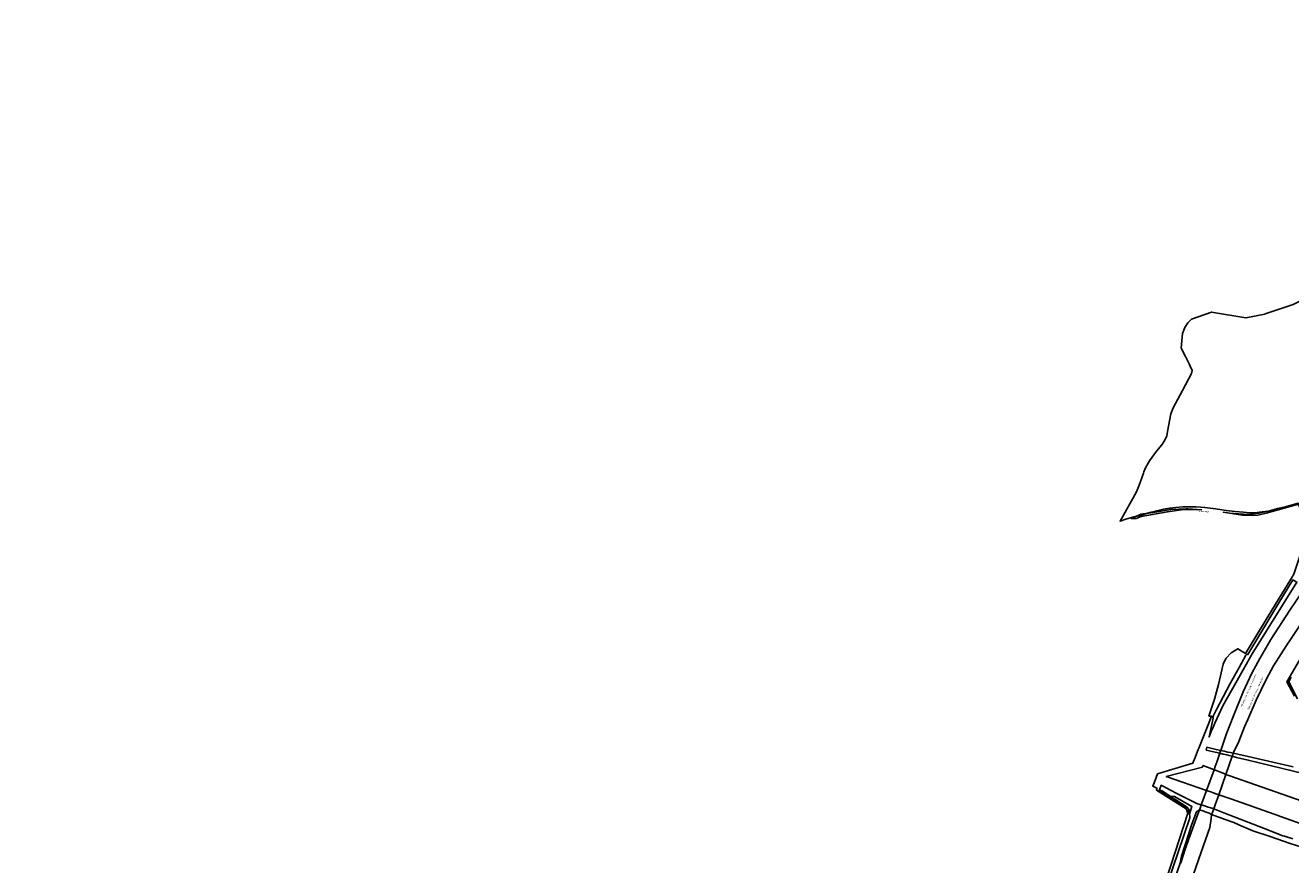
# Model space of a CAD drawing. Header units: metres. Extents: x 89872 to 99175, y 455036 to 468911.
# Tile 103 of 196: x 89872 to 92018, y 467486 to 468911. Entities that reach past the tile are written whole.
import ezdxf

# ---------------------------------------------------------------- set-up
doc = ezdxf.new("R2010")
doc.units = ezdxf.units.M
for name, color, linetype in [('Gemeentegrenzen', 7, 'KG-GEMEENTE'), ('STRNM', 7, 'Continuous'), ('Wegdeel doorgaand', 1, 'Continuous')]:
    doc.layers.add(name, color=color, linetype=linetype)
doc.layers.add('Waterdeel', color=7, linetype='Continuous', true_color=0x00aaff)
doc.layers.add('Wegdeel', color=7, linetype='Continuous', true_color=0x9a9a9a)
doc.linetypes.add('KG-GEMEENTE', pattern='A,1,-2.25,[5,NLCS.SHX,S=1,R=0,X=0,Y=0],-2.25', length=5.5)

msp = doc.modelspace()

# ---------------------------------------------------------------- linework, layer by layer
at = {"layer": 'Gemeentegrenzen', "flags": 128}
msp.add_lwpolyline([(90762.7, 464180.9), (90755.9, 464195.3), (90741.6, 464225.2), (90721, 464269.2), (90711, 464289.5), (90684.4, 464339.4), (90666.1, 464382.4), (90649.8, 464420.7), (90635.2, 464457.9), (90620.5, 464495.4), (90617.4, 464505), (90608, 464538.7), (90596.6, 464572.3), (90590.2, 464593.9), (90582.8, 464625.1), (90577.5, 464644.9), (90574.1, 464660.7), (90572.4, 464670.6), (90570.8, 464689.6), (90570.6, 464708.3), (90570.3, 464725.4), (90569.1, 464744.6), (90567.3, 464767.3), (90566.9, 464789.3), (90566.4, 464806.2), (90566.9, 464822.5), (90571.7, 464854.8), (90571.8, 464856.8), (90576.9, 464940.8), (90576, 464994.6), (90576, 465007.1), (90582.2, 465039.5), (90584.5, 465051.2), (90590.8, 465068.2), (90598.6, 465085.5), (90628.2, 465144.6), (90671.6, 465227.6), (90681.3, 465246), (90683.4, 465249.1), (90703.8, 465279.1), (90736.2, 465326.3), (90741, 465333.8), (90746.2, 465342.1), (90754.8, 465357.3), (90766.2, 465377.4), (90771.9, 465388.7), (90779, 465404.6), (90787.9, 465425.9), (90792.1, 465436.8), (90794.9, 465446.1), (90797, 465454.3), (90799, 465463.7), (90800.8, 465475), (90802.3, 465489.4), (90805.4, 465519), (90807.9, 465558.1), (90813.5, 465615.9), (90814.3, 465632.4), (90814.3, 465653.3), (90813.5, 465667.7), (90811.5, 465686.3), (90808.6, 465705.7), (90804.6, 465725.1), (90795.9, 465764.2), (90785.1, 465805.7), (90777.9, 465830.2), (90769.7, 465854.3), (90765.7, 465864.3), (90758.6, 465878.5), (90749.3, 465894.7), (90742.5, 465905.7), (90732.8, 465921.5), (90719.3, 465939.1), (90708.5, 465951.7), (90707.6, 465952.7), (90706.4, 465954.1), (90669.7, 465998.6), (90660.9, 466008), (90639.7, 466025.1), (90621.8, 466039.5), (90613.3, 466046.4), (90592.8, 466058.7), (90573.7, 466068.2), (90549.6, 466078.7), (90528.3, 466086.8), (90508.6, 466092.9), (90486.1, 466099.1), (90419.1, 466113.1), (90381.6, 466120.5), (90246.8, 466147.9), (90131.1, 466177), (90053.2, 466198), (90008.9, 466212.2), (89991.7, 466217.1), (89972.8, 466223), (89946, 466232.1), (89938.9, 466234.6), (89924.5, 466241), (89909.1, 466251), (89890.4, 466265.6), (89871.9, 466285), (89887.8, 466296.8), (89924.3, 466323.9), (89930.1, 466326.9), (89934.3, 466328), (89937.6, 466327.9), (89945, 466324.2), (89948.2, 466323), (89977.7, 466343.3), (89993.3, 466352.6), (90052.2, 466375.1), (90055, 466376.1), (90065, 466379.4), (90073.3, 466375.8), (90084.3, 466372.1), (90093.7, 466368.3), (90096, 466367.3), (90103.2, 466364.5), (90113.1, 466360.5), (90121.7, 466356.8), (90137.6, 466348.8), (90140.9, 466347.1), (90157, 466338.9), (90170, 466331.5), (90171.2, 466330.9), (90174.5, 466329), (90176.1, 466328), (90177.1, 466327.4), (90194.3, 466316.9), (90196, 466315.9), (90207.5, 466309.5), (90222.2, 466304.1), (90231.8, 466306.5), (90258, 466312.8), (90267.5, 466315.2), (90306.2, 466324.6), (90356.2, 466336.6), (90358.9, 466337.2), (90413.7, 466350), (90417.1, 466350.8), (90456.6, 466360.8), (90479, 466367.1), (90484.6, 466368.7), (90485.7, 466369.1), (90486.1, 466369.2), (90486.9, 466369.5), (90510.5, 466376.9), (90562.5, 466393.6), (90597, 466404.5), (90654.6, 466423), (90747.4, 466453.5), (90753.8, 466455.7), (90786.5, 466466.4), (90790.6, 466467.8), (90790.9, 466467.9), (90805.1, 466470.3), (90816.5, 466472.3), (90819.4, 466472.7), (90861, 466478.6), (90883.5, 466481.1), (90913.6, 466484.4), (90952.5, 466488.7), (91015.6, 466494.2), (91016.4, 466494.2), (91037, 466496), (91037.1, 466511.4), (91037.2, 466513.4), (91037.8, 466515.5), (91038.8, 466517.2), (91039.5, 466517.6), (91040.6, 466518), (91042.1, 466518.5), (91056, 466517.9), (91068.4, 466517.4), (91074.4, 466517.4), (91083.3, 466519.1), (91220.1, 466569.6), (91230.7, 466576.5), (91243.8, 466575.6), (91243.8, 466579.1), (91303.2, 466576.3), (91441.4, 466572.1), (91466.6, 466573.1), (91464, 466554.9), (91494.9, 466553.2), (91521.1, 466628.9), (91536.6, 466673.4), (91571.3, 466773.6), (91615.2, 466900.3), (91660.3, 467030.4), (91663.5, 467039.5), (91684.4, 467099.9), (91714.4, 467186.3), (91715.4, 467189.4), (91767, 467337.8), (91775, 467362.8), (91781.9, 467384.4), (91805.7, 467457.4), (91822.1, 467507.8), (91843.6, 467574), (91840.8, 467581.2), (91790.8, 467613), (91791.2, 467615.5), (91791.3, 467616.4), (91784.4, 467619.4), (91787.6, 467627.8), (91792.5, 467640.3), (91852.4, 467658.8), (91852.9, 467660.1), (91854.5, 467664.3), (91855, 467665.5), (91861.5, 467681.8), (91862.4, 467683.9), (91878.3, 467723.7), (91884.2, 467738.3), (91879.7, 467738.6), (91885, 467755.4), (91888.2, 467765.6), (91888.8, 467767.4), (91895.8, 467791.9), (91903.7, 467826.6), (91903.9, 467827.1), (91909.1, 467836.7), (91917.1, 467845.7), (91928.7, 467852.6), (91941.8, 467844.7), (91980, 467908), (91998.9, 467938.8), (92021.1, 467975.5), (92022.3, 467977.4), (92023.5, 467979.5), (92037.5, 468021.9), (92043.3, 468039.5), (92043.6, 468040.6), (92040.7, 468073.7), (92035.4, 468087.9), (92034.4, 468090.6), (92031.1, 468099.5), (91997.8, 468090.3), (91979.5, 468086.4), (91965.4, 468084.2), (91956.6, 468083.1), (91949.2, 468083.3), (91938.2, 468084.3), (91924.2, 468085.6), (91909.1, 468087.5), (91890.6, 468090.1), (91872.6, 468092.2), (91857.9, 468093.5), (91848.6, 468093.5), (91835.6, 468093.3), (91823.5, 468092.4), (91812.7, 468091.1), (91802.5, 468089.5), (91791.1, 468086.9), (91788.7, 468086.3), (91779.5, 468084), (91760.6, 468078.5), (91752.2, 468076.3), (91738.6, 468072.6), (91728.8, 468069.1), (91756.5, 468118.9), (91760.4, 468127.2), (91763, 468134.6), (91768.6, 468150.9), (91769.4, 468153.1), (91771.9, 468159.4), (91778.5, 468171.5), (91790.7, 468187.8), (91799.5, 468198.5), (91805, 468206.8), (91808.1, 468213.9), (91809.5, 468221.2), (91815.1, 468251.2), (91819.2, 468261.4), (91834.9, 468291.1), (91850, 468319.8), (91851.1, 468324.9), (91848, 468332.4), (91846.1, 468336), (91839.8, 468348.6), (91832.7, 468362.6), (91834.8, 468387.4), (91838.8, 468398), (91843.6, 468405.6), (91850.1, 468412), (91884, 468424), (91942.4, 468414), (91974.5, 468420.4), (91975.2, 468420.7), (92022.3, 468436.6), (92044.5, 468448.2), (92053.6, 468457.6), (92067.4, 468486.9), (92106.9, 468535.9), (92111.2, 468543.4), (92114.3, 468570.4), (92118.7, 468584.4), (92123.1, 468593.7), (92126.7, 468597.4), (92138.9, 468601), (92192.7, 468603.6), (92233.3, 468611.8), (92244.8, 468614.5), (92283.9, 468625.5), (92315.8, 468635.9), (92317.9, 468634.3), (92322.3, 468629.4), (92326.1, 468620.6), (92328.8, 468610.7), (92329.8, 468599.7), (92330, 468589.8), (92330.7, 468581.8), (92335.2, 468572.6), (92340.3, 468566.1), (92346.8, 468560.7), (92353.8, 468556.4), (92363.4, 468554.6), (92377.4, 468554.2), (92392.6, 468557.4), (92401.3, 468560.3), (92408.4, 468564.3), (92418.1, 468572.9), (92422.2, 468578), (92425, 468583.4), (92427.2, 468592.7), (92431.9, 468610.8), (92433.6, 468615.2), (92464.9, 468655.8), (92493, 468677), (92552.8, 468696.5), (92588.8, 468708.5), (92727.8, 468737.4), (92746.6, 468751.7), (92757.4, 468765.6), (92798.4, 468803.8), (92819.4, 468831.2), (92833.5, 468850), (92846.8, 468882.1), (92849, 468886), (92851.9, 468889.4), (92869.1, 468904.6), (92876.5, 468909.7), (92878.5, 468910.5), (92881.1, 468910.3), (92883.4, 468909.2), (92886.3, 468907), (92895, 468895.8), (92895.9, 468892.4), (92900.1, 468876.5), (92906.3, 468857.3), (92910.3, 468846.1), (92914.2, 468837.1), (92917, 468832.3), (92920.3, 468826.2), (92926.5, 468817.9), (92933, 468806.1), (92939.4, 468793), (92944.4, 468782.7), (92948.2, 468771.1), (92953.5, 468755.5), (92954.3, 468752.6), (92958.2, 468739.3), (92964.1, 468717.3), (92965.3, 468704.7), (92965.1, 468689.6), (92965.3, 468664.1), (92964.6, 468660.5), (92963.4, 468657.1), (92948.9, 468642.4), (92960.9, 468628), (92969.5, 468617.7), (92980.8, 468604.1), (92985, 468599.8), (92988.5, 468597.3), (92991.5, 468595.4), (92993.9, 468594.1), (92996.2, 468593.3), (93000.2, 468592.1), (93001, 468591.9), (93091.6, 468646), (93130.9, 468668.2), (93149, 468678.1), (93167, 468687.1), (93166.6, 468687.9), (93174.7, 468692.4), (93182, 468695.8), (93189.2, 468698.6), (93196.2, 468700.7), (93205.9, 468702.3), (93214.7, 468703.2), (93221.8, 468703.5), (93230.2, 468703.2), (93240.4, 468700.6), (93249, 468700.4), (93255.1, 468700.6), (93263.4, 468702), (93281.6, 468706.5), (93301.7, 468718.8), (93306.9, 468721.9), (93320.3, 468730), (93334.9, 468742.3), (93348.6, 468753.8), (93359.2, 468762.7), (93413, 468807.9), (93444.7, 468834.5), (93445.5, 468835.2), (93479.7, 468779.5), (93491.2, 468760.7), (93524.9, 468705.6), (93527.2, 468701.9), (93526, 468700.9), (93532.9, 468693.6), (93591.6, 468747), (93658.7, 468809.4), (93710, 468747.9), (93732.2, 468758.7), (93735.8, 468760.5), (93751.9, 468768.3), (93767.4, 468775.8), (93773.2, 468746.6), (93777.5, 468724.9), (93778.4, 468720.4), (93791.4, 468654.7), (93812.5, 468549.1), (93818.3, 468509.3), (93831.8, 468306.4), (93833.1, 468272.8), (93833.3, 468266.7), (93841, 468095.6), (93841.6, 468090), (93843.6, 468070.2), (93846, 468048), (93846, 468048), (93846.9, 468039.5), (93847.8, 468030.6), (93864, 467940.4), (93873.3, 467895.7), (93869.3, 467895), (93888, 467819.3), (93891.6, 467804), (93884.7, 467792), (93878.8, 467785.2), (93874.3, 467779.4), (93873.6, 467778.8), (93854.1, 467763.3), (93845.3, 467756.6), (93840.9, 467750.5), (93836.8, 467741.2), (93827.4, 467723.3), (93824.7, 467717.2), (93823.1, 467716.7), (93821.4, 467716.3), (93803.1, 467730.2), (93683.6, 467603), (93680.6, 467597.8), (93669.5, 467578.6), (93665.4, 467571.8), (93663, 467568.2), (93657.5, 467560.8), (93653.4, 467555.2), (93648.9, 467548.5), (93646, 467544), (93642.4, 467538.6), (93641.7, 467537.5), (93637.4, 467531.6), (93634, 467526.9), (93631.8, 467523.9), (93631.1, 467523), (93626.6, 467516.4), (93620.2, 467508.3), (93615.7, 467502.7), (93612.2, 467498), (93608, 467492.1), (93603.8, 467485.8), (93599.6, 467479.3), (93595.4, 467472.5), (93591.9, 467466.9), (93589.7, 467463.2), (93586.2, 467457.3), (93583.8, 467453.1), (93579.6, 467445.9), (93575.6, 467438.9), (93574, 467436.3), (93571.9, 467432.8), (93566.2, 467422.9), (93563, 467417.8), (93562.5, 467417), (93558.1, 467410.4), (93550.3, 467399.8), (93547.9, 467396.8), (93544.5, 467392.5), (93540.6, 467386.9), (93537.2, 467382.4), (93533, 467376.2), (93532.5, 467375.5), (93529.3, 467371), (93525.2, 467365.4), (93521.5, 467361), (93520.3, 467359.6), (93515.8, 467353.3), (93513.3, 467349.6), (93512.1, 467347.9), (93508.7, 467342.8), (93506.1, 467338), (93503.8, 467332.9), (93503.1, 467331.3), (93501.4, 467327.8), (93500.9, 467326.6), (93499.5, 467322.5), (93498.4, 467318.6), (93497.4, 467314.1), (93497.1, 467311.8), (93496.9, 467309.8), (93495.9, 467305.2), (93495.3, 467300.3), (93495.3, 467293), (93495.3, 467290.9), (93495.4, 467288.5), (93495.5, 467283.6), (93495.5, 467282.1), (93495.7, 467277.1), (93496.2, 467272.2), (93497.2, 467265.2), (93497.5, 467263.8), (93498.6, 467257.3), (93500, 467251.5), (93500.9, 467247.8), (93503, 467239.5), (93503.1, 467239), (93506.4, 467229.7), (93507.2, 467228.1), (93508.3, 467225.7), (93510.2, 467221.5), (93512.1, 467217.4), (93512.4, 467216.9), (93515.2, 467210.3), (93517.6, 467204.9), (93520.7, 467198), (93522.9, 467192.8), (93522.9, 467192.8), (93524.7, 467188.6), (93527.2, 467181), (93529.7, 467173.3), (93532.3, 467164.5), (93534, 467159), (93534.9, 467155.9), (93537.2, 467148.6), (93540.3, 467141.4), (93543.4, 467134.8), (93545.7, 467130), (93549.4, 467123.1), (93551.7, 467118.8), (93558.5, 467108.1), (93564.8, 467098.8), (93576.1, 467083.6), (93582.4, 467074.8), (93587.6, 467067.5), (93597.5, 467053.2), (93601.8, 467047.1), (93604.3, 467043.5), (93607.1, 467039.5), (93617.5, 467024.7), (93622.2, 467017.3), (93626.2, 467010.2), (93630.1, 467003.9), (93632.9, 466998.8), (93634.2, 466995.7), (93635.1, 466993.5), (93636.9, 466988.2), (93640.8, 466983.5), (93654.2, 466966.8), (93662.5, 466956.4), (93668.6, 466948.2), (93678.2, 466934), (93685.7, 466921.6), (93702.1, 466892.4), (93706.9, 466882.2), (93708.3, 466879), (93712.9, 466866.4), (93719, 466847.6), (93719.7, 466843.5), (93723.2, 466822.4), (93726.2, 466802.3), (93727.7, 466786.9), (93729.6, 466766.8), (93730, 466763), (93731.9, 466743.8), (93732.1, 466742.2), (93732.5, 466739.1), (93731.4, 466720.8), (93731.3, 466717.7), (93731, 466714.2), (93729.1, 466699.4), (93727.1, 466683.8), (93726.5, 466679.9), (93725.2, 466670.3), (93725.1, 466669.6), (93721.8, 466654.6), (93714.3, 466626.1), (93713.6, 466623.7), (93708.3, 466606.9), (93707.7, 466605.3), (93702.6, 466591.4), (93699.1, 466581.9), (93697, 466575.7), (93693.6, 466565.1), (93693.2, 466564), (93688.6, 466550.9), (93684.3, 466538.7), (93671.2, 466501.4), (93669.4, 466496.3), (93662.5, 466476.7), (93655.2, 466455.9), (93655, 466455.5), (93644.7, 466426), (93644.2, 466424.7), (93630, 466390), (93605.7, 466331), (93616.4, 466319.4), (93626.9, 466309.6), (93665.8, 466273.7), (93679.9, 466260.3), (93682.4, 466258.7), (93684.3, 466257.8), (93694.1, 466255.1), (93713.8, 466250.4), (93732.7, 466246.8), (93735, 466246.3), (93747.3, 466251.8), (93765.6, 466259.2), (93782.6, 466266.9), (93807, 466278.3), (93818.9, 466284.1), (93823, 466288.1), (93826.6, 466294.7), (93836, 466310.7), (93856.7, 466315.4), (93871.9, 466319.3), (93876.8, 466320.5), (93898, 466320.3), (93924.5, 466320.4), (93933.9, 466323.7), (93934.2, 466323.8), (93921.1, 466365.8), (93967.2, 466415.6), (93968.1, 466416.3), (93974.4, 466421.3), (94000.7, 466575.5), (94019.2, 466575.8), (94022.1, 466575.9), (94046.4, 466576.3), (94067.9, 466576.7), (94081.5, 466577), (94090.7, 466577.1), (94100, 466577.3), (94106, 466577.4), (94115.2, 466577.6), (94146.9, 466578.2), (94158.5, 466578.4)], dxfattribs=at)
at = {"layer": 'Waterdeel', "lineweight": -3}
msp.add_lwpolyline([(92042.2, 467553.4), (91994.6, 467570.4), (91993.7, 467570.7), (91990.1, 467571.9), (91917, 467597.8), (91896.4, 467605.1), (91891.5, 467606.8), (91887.1, 467608.4), (91881, 467610.5), (91875.5, 467612.4), (91807.3, 467636.1), (91868.7, 467651.9), (91869.3, 467654.4), (91881.4, 467650.3), (91888.3, 467647.5), (91893.4, 467645.5), (91899.4, 467643.1), (91903.6, 467641.4), (91908.5, 467639.4), (91913.6, 467637.4), (92071.7, 467582)], dxfattribs=at)
for points in [[(91795.8, 467613.5), (91800.6, 467611), (91813.6, 467602.7), (91842.5, 467583.8), (91843.9, 467582.3), (91795.2, 467611.9)], [(91846.4, 467572.1), (91845.1, 467578.2), (91844.7, 467581.4), (91845.2, 467580.8), (91847.6, 467575.8)]]:
    msp.add_lwpolyline(points, close=True, dxfattribs=at)
at = {"layer": 'Wegdeel'}
msp.add_lwpolyline([(91943.8, 467843.8), (91945.7, 467842.8), (91998.1, 467930.9), (92021.8, 467969.4), (92023.8, 467968.4), (92028.9, 467965.7), (91953, 467843.9), (91932.6, 467807.8), (91903.4, 467756), (91889.7, 467726.2), (91887.3, 467721), (91883.3, 467712.4), (91879.9, 467703), (91886.9, 467735.2), (91886.2, 467736.1), (91887.5, 467739.2), (91891.7, 467748.4), (91915.5, 467793.9), (91930.8, 467821), (91942.4, 467841.6), (91943.7, 467843.6)], close=True, dxfattribs=at)
for points in [[(92024.5, 467772.2), (92011.5, 467796.5), (92056.8, 467873.9)], [(92019.3, 467804.4), (92015.1, 467797.3), (92014.9, 467796.3), (92030, 467767.9)], [(92041.9, 467640.7), (91946.4, 467663.7), (91926.6, 467668.4), (91919.2, 467670.2), (91914.1, 467671.4), (91909.8, 467672.5), (91903.5, 467674), (91897.9, 467675.3), (91890.3, 467677.1), (91875, 467680.8), (91876.1, 467685.6), (91892.1, 467681.9), (91899.6, 467680.2), (91905.3, 467678.9), (91911.6, 467677.5), (91915.9, 467676.5), (91920.9, 467675.4), (91928.4, 467673.7), (91945.9, 467669.7), (92022.3, 467652.3)]]:
    msp.add_lwpolyline(points, dxfattribs=at)
at = {"layer": 'Wegdeel doorgaand'}
msp.add_lwpolyline([(91867.6, 468088.2), (91836.7, 468089.2), (91809.2, 468085.2), (91764.5, 468076.9), (91756, 468073.9), (91747.7, 468073.7), (91747.2, 468074), (91749.7, 468075), (91764.8, 468080.9), (91784.8, 468083.9), (91814.8, 468089.2), (91841.7, 468090.3), (91843.8, 468090.2), (91851.7, 468089.5)], close=True, dxfattribs=at)
for points in [[(92037.7, 468099.6), (91976.6, 468083), (91962.6, 468079.5), (91953.3, 468078.8), (91936.7, 468079.6), (91903.8, 468084.2), (91914.4, 468082.9), (91946.2, 468080.3), (91964, 468082.5), (91984.4, 468087.1), (91996.1, 468090.5), (92023.2, 468096.6)], [(91786, 467360.5), (91831, 467488.7), (91832.2, 467489.4), (91839.4, 467512.8), (91847.4, 467534.8), (91861, 467572.2), (91863.7, 467579.6), (91864.7, 467582.3), (91866.6, 467587.7), (91869.3, 467595.1), (91875.5, 467612.4), (91888.3, 467647.5), (91890.2, 467653), (91893.5, 467662.1), (91897.9, 467675.3), (91898.9, 467678.1), (91899.6, 467680.2), (91908.1, 467705.3), (91908.7, 467707.1), (91921.2, 467738.9), (91937.9, 467779.5), (91952.2, 467811.3), (91966.2, 467836.4), (91969.7, 467842.7), (91984.8, 467868.5), (92017, 467918.1), (92038.2, 467949.6)], [(92056.7, 467926.4), (92011.4, 467858.1), (91989.3, 467823.7), (91976.4, 467800.8), (91959.5, 467765.5), (91945.3, 467732.7), (91939.9, 467720.2), (91930.3, 467695.5), (91920.9, 467675.4), (91920.3, 467673.3), (91919.2, 467670.2), (91908.5, 467639.4), (91896.4, 467605.1), (91890.3, 467588), (91887.8, 467581.1), (91885.5, 467575), (91884.2, 467571.7), (91883.2, 467564.7), (91881, 467549.2), (91866.5, 467507.6), (91812.9, 467353.1)], [(91788.8, 467394.3), (91847.4, 467565.7), (91847.1, 467568.8), (91846.4, 467572.1), (91847.6, 467575.8), (91850.6, 467585.1), (91821.3, 467601.8), (91813.6, 467602.7), (91800.6, 467611), (91795.8, 467613.5), (91798.6, 467621), (91807.2, 467616.6), (91823.9, 467607.5), (91853.3, 467593), (91860.2, 467589.7), (91866.6, 467587.7), (91872.2, 467586), (91878.4, 467584), (91883, 467582.6), (91887.8, 467581.1), (91907.8, 467573.3), (91979.3, 467545.3), (91983.2, 467543.8), (92004.9, 467535.5), (92007.9, 467534.5), (92021.9, 467530)], [(92043, 467514.5), (92017.4, 467522.3), (91983.7, 467533.9), (91953.9, 467544), (91930.3, 467554.2), (91922, 467557.8), (91907.2, 467562.8), (91884.2, 467571.7), (91879.8, 467573.5), (91875, 467575.4), (91869.2, 467577.5), (91863.7, 467579.6), (91858.3, 467576), (91850.8, 467555.2), (91833.1, 467500.7), (91831, 467488.7), (91786, 467360.5)]]:
    msp.add_lwpolyline(points, dxfattribs=at)

# ---------------------------------------------------------------- texts
at = {"layer": 'STRNM'}
for s, rotation, p in [('Vinkenweg', 357.7644, (91862.2, 468084.9)), ('Rijksweg  A44  Den Haag - Amsterdam', 65.9212, (91935.6, 467753.9)), ('Rijksweg  A44  Den Haag - Amsterdam', 65.9212, (91947.3, 467749.1))]:
    msp.add_text(s, height=2.5, rotation=rotation, dxfattribs=at).set_placement(p)

doc.saveas('drawing.dxf')
